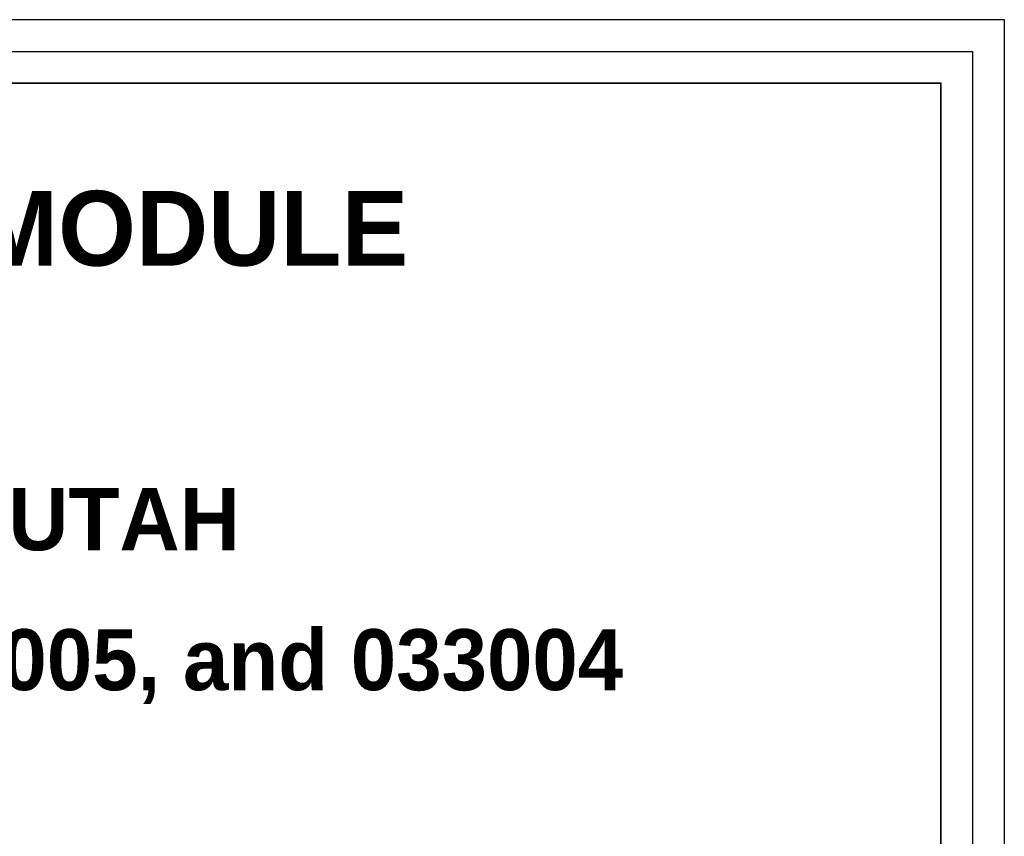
# Model space of a CAD drawing. Extents: x -0.5 to 41.9, y -0.5 to 29.8.
# Tile 129 of 129: x 27 to 41.9, y 17.4 to 29.8. Entities that reach past the tile are written whole.
import ezdxf
from ezdxf.enums import TextEntityAlignment as Align

# ---------------------------------------------------------------- set-up
doc = ezdxf.new("R2010")
doc.units = 0
doc.header["$MEASUREMENT"] = 0
doc.layers.add('03', color=4, linetype='CONTINUOUS')
doc.layers.add('20A', color=5, linetype='CONTINUOUS')
doc.styles.add('BOLD', font='BOLD.shx', dxfattribs={"width": 0.75})

msp = doc.modelspace()

# ---------------------------------------------------------------- linework, layer by layer
at = {"layer": '20A', "color": 8, "flags": 128}
msp.add_lwpolyline([(41.923, -0.481), (-0.481, -0.481), (-0.481, 29.808), (41.923, 29.808)], close=True, dxfattribs=at)
msp.add_lwpolyline([(41.923, -0.481), (-0.481, -0.481), (-0.481, 29.808), (41.923, 29.808)], close=True, dxfattribs=at)
at = {"layer": '20A', "color": 6, "flags": 128}
msp.add_lwpolyline([(41.442, 0), (0, 0), (0, 29.327), (41.442, 29.327)], close=True, dxfattribs=at)
msp.add_lwpolyline([(41.442, 0), (0, 0), (0, 29.327), (41.442, 29.327)], close=True, dxfattribs=at)
at = {"layer": '20A', "color": 1, "const_width": 0.024, "flags": 128}
msp.add_lwpolyline([(40.962, 0.481), (0.962, 0.481), (0.962, 28.846), (40.962, 28.846)], close=True, dxfattribs=at)
msp.add_lwpolyline([(40.962, 0.481), (0.962, 0.481), (0.962, 28.846), (40.962, 28.846)], close=True, dxfattribs=at)

# ---------------------------------------------------------------- texts
at = {"layer": '03', "style": 'BOLD'}
for s, height, p in [('MUNITIONS STORAGE MODULE', 1.134, (21.178, 26.078)), ('HILL AIR FORCE BASE, UTAH', 0.945, (21.245, 21.763)), ('PROJECT NOS. KRSM 003013, 033005, and 033004', 0.92536, (21.221, 19.641))]:
    msp.add_text(s, height=height, dxfattribs=at).set_placement(p, align=Align.CENTER)

doc.saveas('drawing.dxf')
